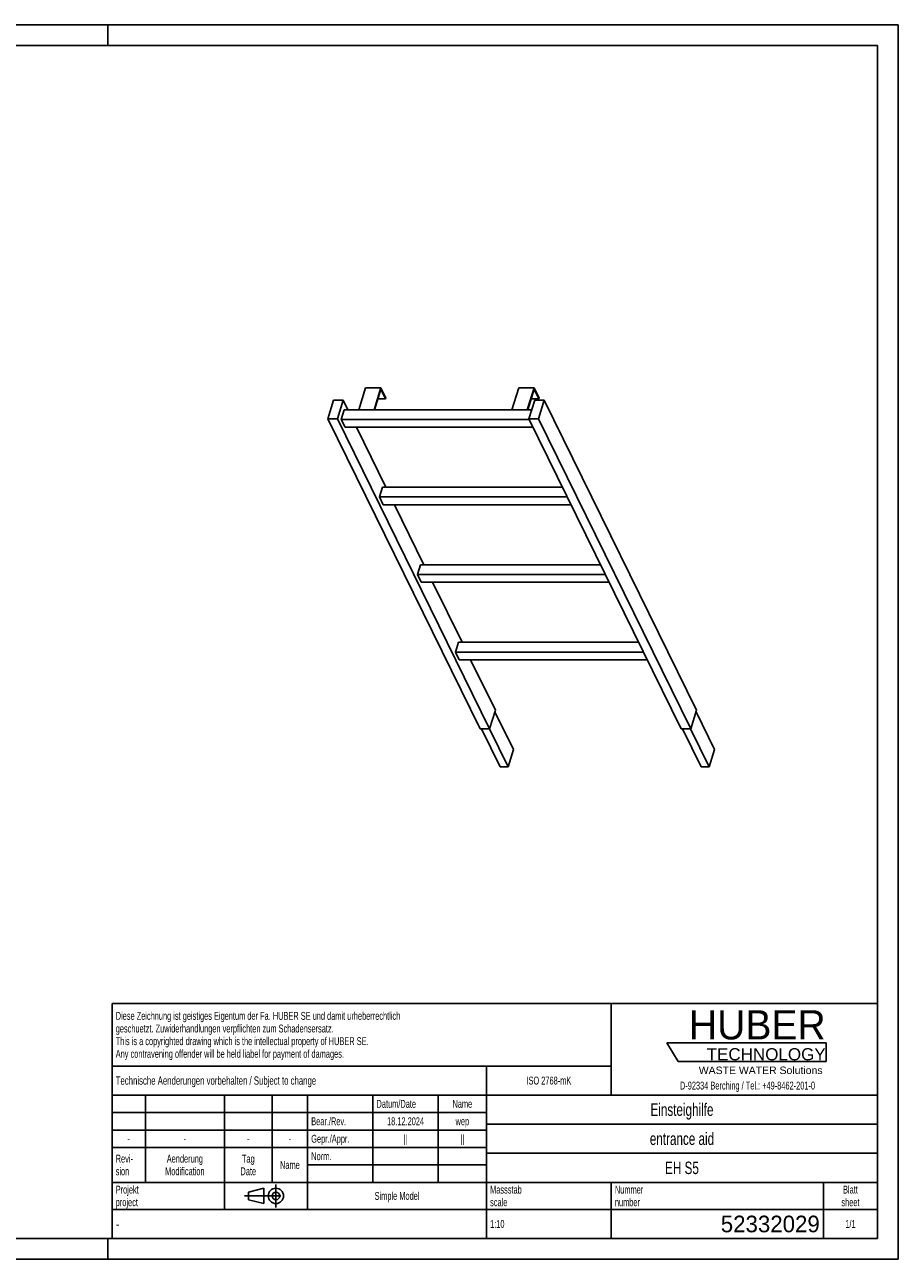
# Model space of a CAD drawing. Header units: millimetres. Extents: x 0 to 4200, y 0 to 2970.
# Tile 2 of 2: x 2100 to 4200, y 0 to 2970. Entities that reach past the tile are written whole.
import ezdxf

# ---------------------------------------------------------------- set-up
doc = ezdxf.new("R2010")
doc.units = ezdxf.units.MM
doc.header["$LTSCALE"] = 231
doc.linetypes.add('CENTER', pattern=[0.6, 0.375, -0.075, 0.075, -0.075])
doc.layers.get('0').update_dxf_attribs({"linetype": 'CONTINUOUS'})
doc.layers.add('HUBER_Logo_BL0', color=7, linetype='CONTINUOUS')
doc.styles.get("Standard").update_dxf_attribs({"font": 'txt', "width": 0.7})
doc.styles.add('TEXTSTYLE_2', font='txt')
doc.styles.add('TEXTSTYLE_3', font='arial.ttf')
doc.styles.add('TEXTSTYLE_4', font='txt', dxfattribs={"width": 0.8})
doc.styles.add('TEXTSTYLE_5', font='txt')

# ---------------------------------------------------------------- blocks, each defined once
blk = doc.blocks.new('HUBER_LOGO_BL0', base_point=(3837.5, 503.7))
at = {"layer": 'HUBER_Logo_BL0', "color": 5, "linetype": 'Continuous'}
for p, q in [((4026.4, 521), (3643.9, 521)), ((3643.9, 521), (3670.9, 476)), ((4026.4, 521), (4026.4, 476)), ((3670.9, 476), (4026.4, 476))]:
    blk.add_line(p, q, dxfattribs=at)
at = {"layer": 'HUBER_Logo_BL0', "color": 2, "linetype": 'Continuous', "attachment_point": 3, "line_spacing_factor": 0.78}
for s, insert, char_height, width, style in [('HUBER\\P\\fArial;\\H29.25;TECHNOLOGY ', (4025.4, 599.1), 70.2, 387.672, 'TEXTSTYLE_2'), ('WASTE WATER Solutions', (4018, 463.6), 18, 297.033, 'TEXTSTYLE_3')]:
    blk.add_mtext(s, dxfattribs=dict(at, insert=insert, char_height=char_height, width=width, style=style))
at = {"layer": 'HUBER_Logo_BL0', "color": 2, "linetype": 'Continuous', "insert": (3837.5, 427.4), "char_height": 19, "width": 810.893, "attachment_point": 2, "line_spacing_factor": 0.96}
blk.add_mtext('D-92334 Berching / Tel.: +49-8462-201-0', dxfattribs=at)
blk = doc.blocks.new('PROJEKTIONSMETHODE_1_BL1', base_point=(2680, 152.5))
at = {"color": 2, "linetype": 'CENTER'}
for p, q in [((2703.8, 180), (2703.8, 125)), ((2628.7, 152.5), (2731.3, 152.5))]:
    blk.add_line(p, q, dxfattribs=at)
at = {"color": 2, "linetype": 'Continuous'}
for p, q in [((2637.8, 161.7), (2674.5, 170.8)), ((2637.8, 143.3), (2637.8, 161.7)), ((2674.5, 134.2), (2674.5, 170.8)), ((2637.8, 143.3), (2674.5, 134.2))]:
    blk.add_line(p, q, dxfattribs=at)
for radius in [18.3, 9.17]:
    blk.add_circle((2703.8, 152.5), radius, dxfattribs=at)
blk = doc.blocks.new('*T11')
at = {"color": 3, "linetype": 'Continuous'}
for p, q in [((0, 0), (1840, 0)), ((0, 0), (0, -565)), ((1200, 0), (1200, -220)), ((1840, 0), (1840, -565)), ((0, -150), (1200, -150)), ((900, -150), (900, -565)), ((0, -220), (1840, -220)), ((80, -220), (80, -430)), ((270, -220), (270, -495)), ((385, -220), (385, -430)), ((470, -220), (470, -495)), ((627, -220), (627, -430)), ((784, -220), (784, -430)), ((0, -262), (900, -262)), ((900, -290), (1840, -290)), ((0, -304), (900, -304)), ((0, -346), (900, -346)), ((900, -360), (1840, -360)), ((470, -388), (900, -388)), ((0, -430), (1840, -430)), ((1200, -430), (1200, -565)), ((1710, -430), (1710, -565)), ((0, -495), (1840, -495)), ((0, -565), (1840, -565))]:
    blk.add_line(p, q, dxfattribs=at)
at = {"color": 2, "linetype": 'Continuous', "line_spacing_factor": 0.96}
for s, insert, char_height, width, attachment_point in [('Diese Zeichnung ist geistiges Eigentum der Fa. HUBER SE und damit urheberrechtlich \\Pgeschuetzt. Zuwiderhandlungen verpflichten zum Schadensersatz.\\PThis is a copyrighted drawing which is the intellectual property of HUBER SE.\\PAny contravening offender will be held liabel for payment of damages.', (8.75, -19.9), 19, 2214.8571, 1), ('Technische Aenderungen vorbehalten / Subject to change', (8.75, -175), 20, 1524.7619, 1), ('ISO 2768-mK', (1050, -175.5), 19, 332.9524, 2), ('Datum/Date', (635.75, -231.5), 19, 292.2381, 1), ('Name', (842, -231.5), 19, 126.6667, 2), ('Einsteighilfe', (1370, -240), 30, 504.2857, 2), ('Bear./Rev.', (478.75, -273.5), 19, 272.3333, 1), ('18.12.2024', (705.5, -273.5), 19, 273.2381, 2), ('wep', (842, -273.5), 19, 99.5238, 2), ('-', (40, -315.5), 19, 34.381, 2), ('-', (175, -315.5), 19, 34.381, 2), ('-', (327.5, -315.5), 19, 34.381, 2), ('-', (427.5, -315.5), 19, 34.381, 2), ('Gepr./Appr.', (478.75, -315.5), 19, 299.4762, 1), ('||', (705.5, -315.5), 19, 50.6667, 2), ('||', (842, -315.5), 19, 50.6667, 2), ('entrance aid', (1370, -310), 30, 501.4286, 2), ('Revi-\\Psion', (8.75, -363.3), 19, 138.4286, 1), ('Aenderung\\PModification', (175, -363.3), 19, 303.0952, 2), ('Tag\\PDate', (327.5, -363.3), 19, 117.619, 2), ('Name', (427.5, -378.5), 19, 126.6667, 2), ('Norm. ', (478.75, -357.5), 19, 175.5238, 1), ('EH S5', (1370, -380), 30, 238.5714, 2), ('Projekt\\Pproject', (8.75, -437.8), 19, 183.6667, 1), ('Massstab\\Pscale', (908.75, -437.8), 19, 224.381, 1), ('Nummer\\Pnumber', (1208.75, -437.8), 19, 186.381, 1), ('Blatt\\Psheet', (1775, -437.8), 19, 137.5238, 2), ('Simple Model', (685, -453), 19, 328.4286, 2), ('1:10', (908.75, -520.5), 19, 94.0952, 1), ('1/1', (1775, -520.5), 19, 79.619, 2)]:
    blk.add_mtext(s, dxfattribs=dict(at, insert=insert, char_height=char_height, width=width, attachment_point=attachment_point))
for s, insert, char_height, width, attachment_point, style in [('-', (8.75, -517.5), 25, 18.3333, 1, 'TEXTSTYLE_4'), ('52332029', (1701.25, -510), 40, 586.6667, 3, 'TEXTSTYLE_5')]:
    blk.add_mtext(s, dxfattribs=dict(at, insert=insert, char_height=char_height, width=width, attachment_point=attachment_point, style=style))

msp = doc.modelspace()

# ---------------------------------------------------------------- linework, layer by layer
at = {"color": 7, "linetype": 'Continuous'}
for p, q in [((0, 2970), (4200, 2970)), ((4200, 0), (4200, 2970)), ((2919.023, 2096.27), (2902.831, 2043.873)), ((2919.023, 2096.27), (2955.866, 2096.27)), ((2955.866, 2096.27), (2939.674, 2043.873)), ((2940.668, 2043.873), (2955.992, 2093.46)), ((2968.067, 2071.405), (2955.866, 2096.27)), ((2955.992, 2093.46), (2967.583, 2069.839)), ((3287.448, 2096.27), (3271.256, 2043.873)), ((3324.29, 2096.27), (3287.448, 2096.27)), ((3324.29, 2096.27), (3308.098, 2043.873)), ((3309.092, 2043.873), (3324.416, 2093.46)), ((3336.492, 2071.405), (3324.29, 2096.27)), ((3324.416, 2093.46), (3336.008, 2069.839)), ((2842.38, 2066.88), (2828.582, 2022.23)), ((2865.407, 2066.88), (2842.38, 2066.88)), ((2851.609, 2022.23), (2865.407, 2066.88)), ((2876.697, 2043.873), (2865.407, 2066.88)), ((2948.692, 2069.839), (2967.583, 2069.839)), ((2967.583, 2069.839), (2968.067, 2071.405)), ((3325.937, 2066.88), (3312.139, 2022.23)), ((3336.008, 2069.839), (3317.116, 2069.839)), ((3348.964, 2066.88), (3325.937, 2066.88)), ((3335.166, 2022.23), (3348.964, 2066.88)), ((3336.008, 2069.839), (3336.492, 2071.405)), ((3715.014, 1320.948), (3348.964, 2066.88)), ((3194.633, 1276.298), (2828.582, 2022.23)), ((2828.582, 2022.23), (2851.609, 2022.23)), ((3217.659, 1276.298), (2851.609, 2022.23)), ((2868.24, 2043.873), (2860.978, 2020.373)), ((2870.129, 2001.725), (2860.978, 2020.373)), ((3313.051, 2020.373), (2860.978, 2020.373)), ((3318.827, 2043.873), (2868.24, 2043.873)), ((3678.19, 1276.298), (3312.139, 2022.23)), ((3312.139, 2022.23), (3335.166, 2022.23)), ((3701.216, 1276.298), (3335.166, 2022.23)), ((2870.129, 2001.725), (3322.202, 2001.725)), ((2968.209, 1857.39), (2897.38, 2001.725)), ((2959.752, 1857.39), (2952.49, 1833.89)), ((3393.031, 1857.39), (2959.752, 1857.39)), ((3404.563, 1833.89), (2952.49, 1833.89)), ((2961.641, 1815.242), (2952.49, 1833.89)), ((2961.641, 1815.242), (3413.715, 1815.242)), ((3059.722, 1670.907), (2988.893, 1815.242)), ((3051.265, 1670.907), (3044.003, 1647.407)), ((3484.544, 1670.907), (3051.265, 1670.907)), ((3053.154, 1628.759), (3044.003, 1647.407)), ((3496.076, 1647.407), (3044.003, 1647.407)), ((3053.154, 1628.759), (3505.227, 1628.759)), ((3151.235, 1484.424), (3080.405, 1628.759)), ((3142.777, 1484.424), (3135.515, 1460.924)), ((3144.666, 1442.276), (3135.515, 1460.924)), ((3587.588, 1460.924), (3135.515, 1460.924)), ((3576.056, 1484.424), (3142.777, 1484.424)), ((3144.666, 1442.276), (3596.74, 1442.276)), ((3231.457, 1320.948), (3171.918, 1442.276)), ((3217.659, 1276.298), (3231.457, 1320.948)), ((3230.261, 1317.078), (3274.887, 1226.14)), ((3701.216, 1276.298), (3715.014, 1320.948)), ((3713.818, 1317.078), (3758.444, 1226.14)), ((3194.633, 1276.298), (3217.659, 1276.298)), ((3197.728, 1276.298), (3242.715, 1184.624)), ((3217.07, 1276.298), (3262.057, 1184.624)), ((3678.19, 1276.298), (3701.216, 1276.298)), ((3681.285, 1276.298), (3726.272, 1184.624)), ((3700.627, 1276.298), (3745.614, 1184.624)), ((3274.887, 1226.14), (3262.057, 1184.624)), ((3758.444, 1226.14), (3745.614, 1184.624)), ((3262.057, 1184.624), (3242.715, 1184.624)), ((3745.614, 1184.624), (3726.272, 1184.624)), ((0, 0), (4200, 0))]:
    msp.add_line(p, q, dxfattribs=at)
at = {"color": 3, "linetype": 'Continuous'}
for p, q in [((4200, 2970), (0, 2970)), ((2300, 2970), (2300, 2920)), ((4200, 2970), (4200, 0)), ((2300, 0), (2300, 50)), ((4200, 0), (0, 0))]:
    msp.add_line(p, q, dxfattribs=at)
at = {"color": 5, "linetype": 'Continuous'}
for p, q in [((4150, 2920), (50, 2920)), ((4150, 50), (4150, 2920)), ((50, 50), (4150, 50))]:
    msp.add_line(p, q, dxfattribs=at)

# ---------------------------------------------------------------- block references
msp.add_blockref('*T11', (2310, 615))
at = {"color": 2, "linetype": 'Continuous'}
msp.add_blockref('PROJEKTIONSMETHODE_1_BL1', (2680, 152.5), dxfattribs=at)
at = {"layer": 'HUBER_Logo_BL0'}
msp.add_blockref('HUBER_LOGO_BL0', (3837.497, 503.742), dxfattribs=at)

doc.saveas('drawing.dxf')
